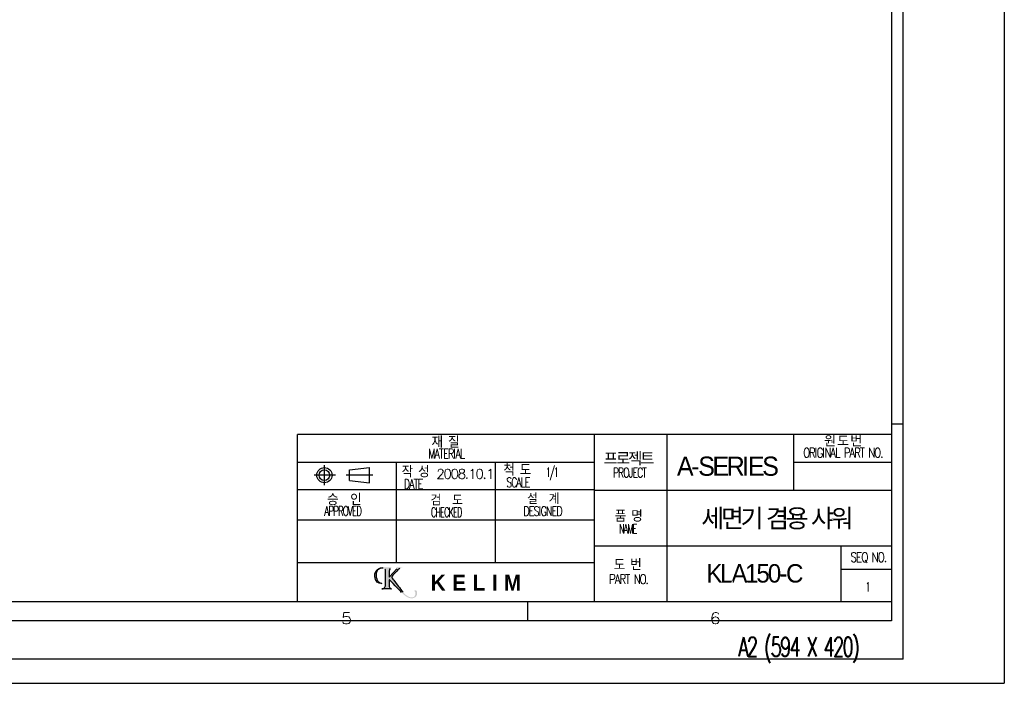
# Model space of a CAD drawing. Extents: x 15 to 1873, y -151985 to 652.
# Tile 21 of 26: x 1485 to 1873, y -2 to 259. Entities that reach past the tile are written whole.
import ezdxf

# ---------------------------------------------------------------- set-up
doc = ezdxf.new("R2010")
doc.units = 0
doc.layers.get('0').update_dxf_attribs({"linetype": 'CONTINUOUS'})
doc.layers.add('1', color=7, linetype='CONTINUOUS')
doc.layers.add('TOP', color=7, linetype='CONTINUOUS')
doc.styles.add('DEFAULT', font='simplex.shx')

# ---------------------------------------------------------------- blocks, each defined once
blk = doc.blocks.new('A$C45025885')
at = {"ltscale": 0.5}
h = blk.add_hatch(color=256, dxfattribs=at)
edge = h.paths.add_edge_path()
edge.add_spline(control_points=[(841.8, 43.29), (840.62, 43.78), (838.86, 45.25), (837.52, 46.67)], knot_values=[0, 0, 0, 0, 1, 1, 1, 1], degree=3, periodic=0)
edge.add_spline(control_points=[(837.52, 46.67), (837.07, 47.16), (829.57, 54.96), (829.57, 54.96)], knot_values=[0, 0, 0, 0, 1, 1, 1, 1], degree=3, periodic=0)
edge.add_spline(control_points=[(829.57, 54.96), (829.5, 55.03), (829.45, 55.01), (829.45, 54.91)], knot_values=[0, 0, 0, 0, 1, 1, 1, 1], degree=3, periodic=0)
edge.add_line((829.45, 54.91), (829.45, 51))
edge.add_spline(control_points=[(829.45, 51), (829.45, 51), (829.42, 50.28), (829.76, 49.76)], knot_values=[0, 0, 0, 0, 1, 1, 1, 1], degree=3, periodic=0)
edge.add_spline(control_points=[(829.76, 49.76), (830.21, 49.07), (830.99, 48.93), (830.99, 48.93)], knot_values=[0, 0, 0, 0, 1, 1, 1, 1], degree=3, periodic=0)
edge.add_line((830.99, 48.93), (824.53, 48.93))
edge.add_spline(control_points=[(824.53, 48.93), (824.53, 48.93), (825.88, 49.17), (826.37, 49.72)], knot_values=[0, 0, 0, 0, 1, 1, 1, 1], degree=3, periodic=0)
edge.add_spline(control_points=[(826.37, 49.72), (826.84, 50.24), (826.92, 50.7), (826.92, 51)], knot_values=[0, 0, 0, 0, 1, 1, 1, 1], degree=3, periodic=0)
edge.add_spline(control_points=[(826.92, 51), (826.92, 51.16), (826.92, 61.04), (826.92, 61.04)], knot_values=[0, 0, 0, 0, 1, 1, 1, 1], degree=3, periodic=0)
edge.add_spline(control_points=[(826.92, 61.04), (826.92, 61.04), (826.94, 61.67), (826.58, 62)], knot_values=[0, 0, 0, 0, 1, 1, 1, 1], degree=3, periodic=0)
edge.add_spline(control_points=[(826.58, 62), (826.24, 62.31), (825.87, 62.44), (825.52, 62.48)], knot_values=[0, 0, 0, 0, 1, 1, 1, 1], degree=3, periodic=0)
edge.add_spline(control_points=[(825.52, 62.48), (825.17, 62.52), (823.63, 62.65), (822.54, 61.85)], knot_values=[0, 0, 0, 0, 1, 1, 1, 1], degree=3, periodic=0)
edge.add_spline(control_points=[(822.54, 61.85), (821.45, 61.06), (820.81, 59.96), (820.83, 58.1)], knot_values=[0, 0, 0, 0, 1, 1, 1, 1], degree=3, periodic=0)
edge.add_spline(control_points=[(820.83, 58.1), (820.85, 56.1), (821.54, 54.62), (821.92, 54.16)], knot_values=[0, 0, 0, 0, 1, 1, 1, 1], degree=3, periodic=0)
edge.add_spline(control_points=[(821.92, 54.16), (822.3, 53.7), (822.96, 52.94), (824.48, 52.48)], knot_values=[0, 0, 0, 0, 1, 1, 1, 1], degree=3, periodic=0)
edge.add_spline(control_points=[(824.48, 52.48), (824.48, 52.48), (821.38, 52.11), (820.33, 55.14)], knot_values=[0, 0, 0, 0, 1, 1, 1, 1], degree=3, periodic=0)
edge.add_spline(control_points=[(820.33, 55.14), (819.3, 58.07), (820.34, 60.06), (820.84, 60.76)], knot_values=[0, 0, 0, 0, 1, 1, 1, 1], degree=3, periodic=0)
edge.add_spline(control_points=[(820.84, 60.76), (821.35, 61.46), (822.87, 63.03), (825.33, 63.03)], knot_values=[0, 0, 0, 0, 1, 1, 1, 1], degree=3, periodic=0)
edge.add_spline(control_points=[(825.33, 63.03), (826.7, 63.03), (831.05, 63.03), (831.05, 63.03)], knot_values=[0, 0, 0, 0, 1, 1, 1, 1], degree=3, periodic=0)
edge.add_spline(control_points=[(831.05, 63.03), (831.05, 63.03), (830.35, 62.9), (829.99, 62.42)], knot_values=[0, 0, 0, 0, 1, 1, 1, 1], degree=3, periodic=0)
edge.add_spline(control_points=[(829.99, 62.42), (829.63, 61.94), (829.45, 61.67), (829.45, 60.69)], knot_values=[0, 0, 0, 0, 1, 1, 1, 1], degree=3, periodic=0)
edge.add_spline(control_points=[(829.45, 60.69), (829.45, 59.71), (829.45, 56.86), (829.45, 56.86)], knot_values=[0, 0, 0, 0, 1, 1, 1, 1], degree=3, periodic=0)
edge.add_spline(control_points=[(829.45, 56.86), (829.45, 56.77), (829.5, 56.75), (829.56, 56.82)], knot_values=[0, 0, 0, 0, 1, 1, 1, 1], degree=3, periodic=0)
edge.add_line((829.56, 56.82), (834.39, 62.18))
edge.add_spline(control_points=[(834.39, 62.18), (834.39, 62.18), (834.65, 62.42), (834.51, 62.66)], knot_values=[0, 0, 0, 0, 1, 1, 1, 1], degree=3, periodic=0)
edge.add_spline(control_points=[(834.51, 62.66), (834.37, 62.9), (834.01, 63.02), (834.01, 63.02)], knot_values=[0, 0, 0, 0, 1, 1, 1, 1], degree=3, periodic=0)
edge.add_line((834.01, 63.02), (838.04, 63.02))
edge.add_spline(control_points=[(838.04, 63.02), (838.04, 63.02), (837, 62.8), (836.4, 62.46)], knot_values=[0, 0, 0, 0, 1, 1, 1, 1], degree=3, periodic=0)
edge.add_spline(control_points=[(836.4, 62.46), (835.83, 62.14), (835.38, 61.79), (835.1, 61.5)], knot_values=[0, 0, 0, 0, 1, 1, 1, 1], degree=3, periodic=0)
edge.add_spline(control_points=[(835.1, 61.5), (834.74, 61.13), (831.43, 57.38), (831.31, 57.23)], knot_values=[0, 0, 0, 0, 1, 1, 1, 1], degree=3, periodic=0)
edge.add_spline(control_points=[(831.31, 57.23), (831.18, 57.08), (831.04, 56.9), (831.07, 56.58)], knot_values=[0, 0, 0, 0, 1, 1, 1, 1], degree=3, periodic=0)
edge.add_spline(control_points=[(831.07, 56.58), (831.11, 56.24), (831.66, 55.59), (831.79, 55.42)], knot_values=[0, 0, 0, 0, 1, 1, 1, 1], degree=3, periodic=0)
edge.add_spline(control_points=[(831.79, 55.42), (831.91, 55.26), (835.01, 51.26), (835.51, 50.61)], knot_values=[0, 0, 0, 0, 1, 1, 1, 1], degree=3, periodic=0)
edge.add_spline(control_points=[(835.51, 50.61), (836.02, 49.96), (837.71, 47.69), (838.51, 46.82)], knot_values=[0, 0, 0, 0, 1, 1, 1, 1], degree=3, periodic=0)
edge.add_spline(control_points=[(838.51, 46.82), (839.31, 45.94), (841.75, 43.32), (844.11, 43.32)], knot_values=[0, 0, 0, 0, 1, 1, 1, 1], degree=3, periodic=0)
edge.add_spline(control_points=[(844.11, 43.32), (844.76, 43.32), (846.21, 43.47), (846.62, 45.45)], knot_values=[0, 0, 0, 0, 1, 1, 1, 1], degree=3, periodic=0)
edge.add_spline(control_points=[(846.62, 45.45), (846.77, 46.19), (846.57, 46.74), (846.42, 46.98)], knot_values=[0, 0, 0, 0, 1, 1, 1, 1], degree=3, periodic=0)
edge.add_spline(control_points=[(846.42, 46.98), (846.28, 47.19), (845.95, 47.39), (846.01, 47.68)], knot_values=[0, 0, 0, 0, 1, 1, 1, 1], degree=3, periodic=0)
edge.add_spline(control_points=[(846.01, 47.68), (846.07, 47.98), (846.83, 48.35), (847.36, 47.77)], knot_values=[0, 0, 0, 0, 1, 1, 1, 1], degree=3, periodic=0)
edge.add_spline(control_points=[(847.36, 47.77), (847.56, 47.56), (847.83, 46.83), (847.78, 46.09)], knot_values=[0, 0, 0, 0, 1, 1, 1, 1], degree=3, periodic=0)
edge.add_spline(control_points=[(847.78, 46.09), (847.73, 45.35), (847.63, 44.5), (846.44, 43.49)], knot_values=[0, 0, 0, 0, 1, 1, 1, 1], degree=3, periodic=0)
edge.add_spline(control_points=[(846.44, 43.49), (845.14, 42.38), (842.91, 42.81), (841.8, 43.29)], knot_values=[0, 0, 0, 0, 1, 1, 1, 1], degree=3, periodic=0)
for p, q in [((829.56, 56.82), (834.39, 62.18)), ((829.45, 54.91), (829.45, 51)), ((830.99, 48.93), (824.53, 48.93))]:
    blk.add_line(p, q)
for points in [[(820.33, 55.14), (819.3, 58.07), (820.34, 60.06), (820.84, 60.76)], [(822.54, 61.85), (821.45, 61.06), (820.81, 59.96), (820.83, 58.1)], [(820.84, 60.76), (821.35, 61.46), (822.87, 63.03), (825.33, 63.03)], [(825.52, 62.48), (825.17, 62.52), (823.63, 62.65), (822.54, 61.85)], [(826.92, 61.04), (826.92, 61.04), (826.94, 61.67), (826.58, 62)], [(826.92, 51), (826.92, 51.16), (826.92, 61.04), (826.92, 61.04)], [(829.99, 62.42), (829.63, 61.94), (829.45, 61.67), (829.45, 60.69)], [(829.45, 60.69), (829.45, 59.71), (829.45, 56.86), (829.45, 56.86)], [(835.1, 61.5), (834.74, 61.13), (831.43, 57.38), (831.31, 57.23)], [(836.4, 62.46), (835.83, 62.14), (835.38, 61.79), (835.1, 61.5)], [(824.48, 52.48), (824.48, 52.48), (821.38, 52.11), (820.33, 55.14)], [(820.83, 58.1), (820.85, 56.1), (821.54, 54.62), (821.92, 54.16)], [(821.92, 54.16), (822.3, 53.7), (822.96, 52.94), (824.48, 52.48)], [(829.45, 56.86), (829.45, 56.77), (829.5, 56.75), (829.56, 56.82)], [(829.57, 54.96), (829.5, 55.03), (829.45, 55.01), (829.45, 54.91)], [(837.52, 46.67), (837.07, 47.16), (829.57, 54.96), (829.57, 54.96)], [(831.31, 57.23), (831.18, 57.08), (831.04, 56.9), (831.07, 56.58)], [(831.07, 56.58), (831.11, 56.24), (831.66, 55.59), (831.79, 55.42)], [(831.79, 55.42), (831.91, 55.26), (835.01, 51.26), (835.51, 50.61)], [(824.53, 48.93), (824.53, 48.93), (825.88, 49.17), (826.37, 49.72)], [(826.37, 49.72), (826.84, 50.24), (826.92, 50.7), (826.92, 51)], [(829.45, 51), (829.45, 51), (829.42, 50.28), (829.76, 49.76)], [(829.76, 49.76), (830.21, 49.07), (830.99, 48.93), (830.99, 48.93)], [(835.51, 50.61), (836.02, 49.96), (837.71, 47.69), (838.51, 46.82)]]:
    blk.add_open_spline(points, degree=3)
at = {"insert": (856.68, 58.23), "char_height": 10.3219, "width": 93.5119, "attachment_point": 1}
blk.add_mtext('{\\f@HYGothic-Extra|b1|i0|c129|p18;\\T1.05;K E L I M}', dxfattribs=at)

msp = doc.modelspace()

# ---------------------------------------------------------------- linework, layer by layer
at = {"color": 251, "linetype": 'CONTINUOUS'}
for p in [(1873.3, 652.12), (947.87, -2.4)]:
    msp.add_line(p, (1873.3, -2.4), dxfattribs=at)
at = {"layer": '1', "color": 252, "linetype": 'CONTINUOUS'}
for p, q in [((1833.4, 7.13), (1833.4, 622.13)), ((1833.4, 99.59), (1828.9, 99.59)), ((1828.9, 95.51), (1594.92, 95.51)), ((1828.9, 84.5), (1790.36, 84.5)), ((1828.9, 73.55), (1711.87, 73.55)), ((1828.9, 51.59), (1711.87, 51.59)), ((1828.9, 42.38), (1809.02, 42.38)), ((1828.9, 29.63), (969.4, 29.63)), ((1685.65, 22.13), (1685.65, 29.63)), ((1833.4, 7.13), (957.4, 7.13)), ((1833.4, 7.13), (957.4, 7.13))]:
    msp.add_line(p, q, dxfattribs=at)
at = {"layer": '1', "color": 2, "linetype": 'CONTINUOUS'}
for p, q in [((1828.9, 617.63), (1828.9, 22.13)), ((1828.9, 22.13), (961.9, 22.13))]:
    msp.add_line(p, q, dxfattribs=at)
at = {"layer": 'TOP', "color": 252, "linetype": 'CONTINUOUS'}
for p, q in [((1594.92, 29.63), (1594.92, 95.51)), ((1711.87, 29.63), (1711.87, 95.51)), ((1740.45, 29.63), (1740.45, 95.51)), ((1790.36, 73.55), (1790.36, 95.51)), ((1711.87, 84.59), (1594.92, 84.59)), ((1605.49, 75.58), (1605.49, 83.47)), ((1615.4, 81.65), (1623.29, 82.55)), ((1615.4, 77.45), (1615.4, 81.65)), ((1623.29, 76.55), (1623.29, 82.55)), ((1633.9, 44.98), (1633.9, 84.59)), ((1672.88, 44.98), (1672.88, 84.59)), ((1609.87, 79.55), (1601.42, 79.55)), ((1624.57, 79.55), (1614, 79.55)), ((1711.87, 73.83), (1594.92, 73.83)), ((1615.4, 77.45), (1623.29, 76.55)), ((1711.87, 61.8), (1594.92, 61.8)), ((1809.02, 29.63), (1809.02, 51.59)), ((1711.87, 44.98), (1594.92, 44.98))]:
    msp.add_line(p, q, dxfattribs=at)
for radius in [3, 2.1]:
    msp.add_circle((1605.49, 79.55), radius, dxfattribs=at)

# ---------------------------------------------------------------- block references
at = {"ltscale": 0.5, "xscale": 0.6000000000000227, "yscale": 0.5999999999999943, "zscale": 0.6}
msp.add_blockref('A$C45025885', (1133.36, 5.38), dxfattribs=at)

# ---------------------------------------------------------------- texts
at = {"attachment_point": 7, "style": 'DEFAULT'}
for s, insert, char_height, width in [('{\\fGulim|b0|i0|c129|p50;\\T0.85;A-SERIES}', (1744.34, 79.19), 7.5504, 64.7562), ('{\\fGulim|b0|i0|c129|p50;\\T0.85;세면기 겸용 샤워}', (1753.91, 58.15), 7.26, 73.1566), ('{\\fGulim|b0|i0|c129|p50;\\T0.85;KLA150-C}', (1755.91, 37.15), 7.26, 29.1931)]:
    msp.add_mtext(s, dxfattribs=dict(at, insert=insert, char_height=char_height, width=width))
at = {"layer": 'TOP', "color": 252, "linetype": 'CONTINUOUS', "attachment_point": 7, "style": 'DEFAULT'}
for s, insert, char_height, width in [('\\W01.000;\\T0.85;\\fsimplex.shx,bigfont.shx;재 질\\fsimplex.shx,bigfont.shx;', (1647.68, 90.36), 4.5, 13.3483), ('{\\fGulim|b0|i0|c129|p50;\\T0.85;원 도 번}', (1802.31, 90.95), 3.75, 18.1754), ('\\W00.740;\\T0.81;\\fsimplex.shx,bigfont.shx;MATERIAL\\fsimplex.shx,bigfont.shx;', (1646.39, 86.14), 3.75, 13.3483), ('{\\fsimplex.shx,bigfont.shx|b0|i0|c0|p0;\\W0.768;\\T0.81;ORIGINAL PART NO.}', (1794.07, 86.51), 3.75, 38.3615), ('{\\fGulim|b0|i0|c129|p50;\\T0.85;프로젝트}', (1715.51, 83.46), 4.5, 21.9748), ('\\W01.000;\\T0.85;\\fsimplex.shx,bigfont.shx;작 성\\fsimplex.shx,bigfont.shx;', (1635.91, 78.68), 4.5, 13.3483), ('\\W01.025;\\T0.85;\\fsimplex.shx,bigfont.shx;2008.10.1', (1649.58, 78.15), 3.75, 13.3483), ('\\W01.000;\\T0.85;\\fsimplex.shx,bigfont.shx;척 도\\fsimplex.shx,bigfont.shx;', (1675.94, 79.37), 4.5, 13.3483), ('\\W00.558;\\T0.81;\\fsimplex.shx,bigfont.shx;1/1', (1692.76, 77.61), 3.75, 13.3483), ('\\W00.706;\\T0.81;\\fsimplex.shx,bigfont.shx;PROJECT\\fsimplex.shx,bigfont.shx;', (1719.14, 78.66), 3.75, 13.3483), ('\\W01.000;\\T0.85;\\fsimplex.shx,bigfont.shx;승  인\\fsimplex.shx,bigfont.shx;', (1606.53, 67.71), 4.5, 13.3483), ('\\W00.726;\\T0.81;\\fsimplex.shx,bigfont.shx;DATE\\fsimplex.shx,bigfont.shx;', (1636.77, 74.22), 3.75, 13.3483), ('\\W00.698;\\T0.81;\\fsimplex.shx,bigfont.shx;SCALE\\fsimplex.shx,bigfont.shx;', (1677.19, 74.83), 3.75, 13.3483), ('\\W01.000;\\T0.85;\\fsimplex.shx,bigfont.shx;검  도\\fsimplex.shx,bigfont.shx;', (1647.28, 67.63), 4.2, 13.3483), ('\\W01.000;\\T0.85;\\fsimplex.shx,bigfont.shx;설  계\\fsimplex.shx,bigfont.shx;', (1685.33, 68.15), 4.2, 13.3483), ('{\\fsimplex.shx,bigfont.shx|b0|i0|c0|p0;\\W0.659;\\T0.81;APPROVED }', (1605.46, 63.55), 3.75, 13.3483), ('{\\fsimplex.shx,bigfont.shx|b0|i0|c0|p0;\\W0.611;\\T0.81;CHECKED }', (1647.47, 63.07), 3.75, 13.3483), ('\\W00.731;\\T0.81;\\fsimplex.shx,bigfont.shx;DESIGNED\\fsimplex.shx,bigfont.shx;', (1683.87, 63.51), 3.75, 13.3483), ('\\W01.000;\\T0.85;\\fsimplex.shx,bigfont.shx;품 명\\fsimplex.shx,bigfont.shx;', (1719.85, 61.22), 4.5, 21.9748), ('\\W00.613;\\T0.81;\\fsimplex.shx,bigfont.shx;NAME\\fsimplex.shx,bigfont.shx;', (1721.55, 56.54), 3.75, 13.3483), ('{\\fsimplex.shx,bigfont.shx|b0|i0|c0|p0;\\W0.774;\\T0.81;PART NO.}', (1717.61, 36.73), 3.75, 17.124), ('\\W01.000;\\T0.85;\\fsimplex.shx,bigfont.shx;도 번\\fsimplex.shx,bigfont.shx;', (1719.46, 42.05), 4.5, 21.9748), ('{\\fsimplex.shx,bigfont.shx|b0|i0|c0|p0;\\W0.793;\\T0.81;SEQ NO.}', (1812.71, 44.99), 3.75, 18.0943), ('\\W00.439;\\T0.81;\\fsimplex.shx,bigfont.shx;1', (1818.81, 33.7), 3.75, 13.3483), ('\\W01.127;\\T0.94;\\fsimplex.shx,bigfont.shx;5\\fsimplex.shx,bigfont.shx;', (1612.06, 20.95), 4.5, 4.7515), ('\\W01.127;\\T0.94;\\fsimplex.shx,bigfont.shx;6\\fsimplex.shx,bigfont.shx;', (1757.28, 20.96), 4.5, 4.7515), ('\\W00.682;\\T0.81;\\fsimplex.shx,bigfont.shx;A2 (594 X 420)\\fsimplex.shx,bigfont.shx;', (1768.57, 5.7), 7.5, 63.9623)]:
    msp.add_mtext(s, dxfattribs=dict(at, insert=insert, char_height=char_height, width=width))

doc.saveas('drawing.dxf')
